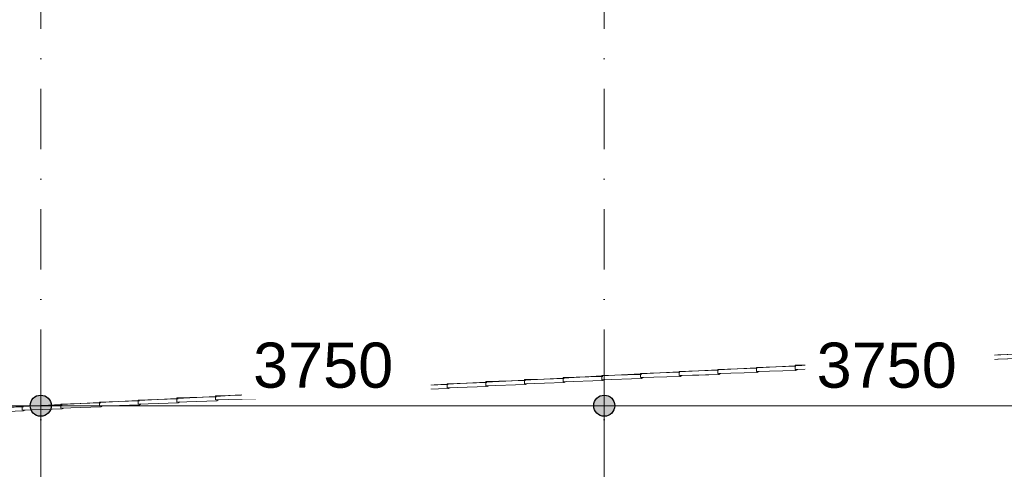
# Model space of a CAD drawing. Header units: millimetres. Extents: x -2530 to 151695, y -8763 to 71774.
# Tile 6 of 126: x 32152 to 38704, y 13838 to 16827. Entities that reach past the tile are written whole.
import ezdxf

# ---------------------------------------------------------------- set-up
doc = ezdxf.new("R2010")
doc.units = ezdxf.units.MM
doc.linetypes.add('RR_Level', pattern=[800, 400, -200, 0, -200])
for name, color, linetype, lineweight in [('A-____-____-DIMS', 211, 'Continuous', 9), ('A-____-____-DIMS-200', 211, 'Continuous', 9), ('A-FLOR-____-OTLN', 192, 'Continuous', 18), ('A-WALL-____-OTLN', 113, 'Continuous', 18), ('S-GRID-____-OTLN', 1, 'Continuous', 9)]:
    doc.layers.add(name, color=color, linetype=linetype, lineweight=lineweight)
doc.styles.add('Arial_2', font='arial.ttf', dxfattribs={"height": 300})
doc.dimstyles.new('1_5mm_interne_maten_en_details', dxfattribs={"dimscale": 304.8, "dimtxt": 1.004192, "dimasz": 1.83727, "dimexe": 0.984252, "dimexo": 0.0625, "dimgap": 0.098425, "dimtad": 1, "dimdec": 0, "dimlfac": 304.8, "dimzin": 0, "dimdsep": 46, "dimtxsty": 'Arial_2', "dimblk1": 'DOTSMALL', "dimblk2": 'DOTSMALL', "dimsah": 1, "dimcen": 0.09, "dimdle": 1.181102, "dimazin": 0, "dimtfac": 1, "dimtdec": 4, "dimtix": 1, "dimtmove": 0, "dimatfit": 3, "dimfxl": 0.003229, "dimfxlon": 1, "dimtvp": 1, "dimtfill": 1, "dimtolj": 1, "dimtzin": 0, "dimlwd": 13, "dimlwe": 13, "dimarcsym": 2})

# ---------------------------------------------------------------- blocks, each defined once
blk = doc.blocks.new('027_Gilde - ATC_FacadeModel_rvt-1-plot_V2 Copy 1')
at = {"layer": 'A-FLOR-____-OTLN', "color": 90}
for p, q in [((37442.2, 14533.5), (37825.7, 14553.7)), ((37825.7, 14553.7), (38082.9, 14567.2)), ((38082.9, 14567.2), (38213.4, 14574.1)), ((38213.4, 14574.1), (38340.1, 14580.8)), ((38340.1, 14580.8), (38597.3, 14594.4)), ((38597.3, 14594.4), (38854.5, 14607.9)), ((36414, 14479.3), (36539.7, 14485.9)), ((36539.7, 14485.9), (36796.9, 14499.4)), ((36796.9, 14499.4), (36928.1, 14506.4)), ((36928.1, 14506.4), (37054.1, 14513)), ((37054.1, 14513), (37185.1, 14519.9)), ((37185.1, 14519.9), (37311.3, 14526.6)), ((37311.3, 14526.6), (37442.2, 14533.5)), ((34996.7, 14404.5), (35253.9, 14418.1)), ((35253.9, 14418.1), (35385.8, 14425)), ((35385.8, 14425), (35511, 14431.6)), ((35511, 14431.6), (35768.2, 14445.2)), ((35768.2, 14445.2), (36025.4, 14458.8)), ((36025.4, 14458.8), (36156.9, 14465.7)), ((36156.9, 14465.7), (36282.6, 14472.3)), ((36282.6, 14472.3), (36414, 14479.3)), ((33587.4, 14330.2), (33968, 14350.3)), ((33968, 14350.3), (34100.5, 14357.3)), ((34100.5, 14357.3), (34225.2, 14363.8)), ((34225.2, 14363.8), (34482.4, 14377.4)), ((34482.4, 14377.4), (34614.6, 14384.4)), ((34614.6, 14384.4), (34739.5, 14391)), ((34739.5, 14391), (34996.7, 14404.5)), ((32682.3, 14282.5), (32939.4, 14296)), ((32939.4, 14296), (33072.3, 14303)), ((33072.3, 14303), (33196.6, 14309.6)), ((33196.6, 14309.6), (33329.3, 14316.6)), ((33329.4, 14316.6), (33453.7, 14323.2)), ((33453.7, 14323.2), (33586.3, 14330.2)), ((32044, 14248.8), (32168, 14255.4)), ((32168, 14255.4), (32301.1, 14262.4)), ((32301.1, 14262.4), (32425.1, 14268.9)), ((32425.1, 14268.9), (32558.2, 14275.9)), ((32558.2, 14275.9), (32682.3, 14282.5))]:
    blk.add_line(p, q, dxfattribs=at)
at = {"layer": 'A-WALL-____-OTLN', "color": 90}
for p, q in [((37568.4, 14543.2), (37825.8, 14550.7)), ((37825.8, 14550.7), (37568.4, 14543.2)), ((37825.6, 14556.8), (38082.9, 14564.3)), ((38082.9, 14564.3), (37825.6, 14556.8)), ((37825.6, 14556.8), (37826, 14542.8)), ((37826, 14542.8), (37825.6, 14556.8)), ((37825.8, 14550.7), (37830.2, 14550.8)), ((37830.2, 14550.8), (37825.8, 14550.7)), ((38340.1, 14577.8), (38082.8, 14570.4)), ((38340.1, 14577.8), (38082.8, 14570.4)), ((38083.5, 14542.3), (38082.8, 14570.4)), ((38083.5, 14542.3), (38082.8, 14570.4)), ((38083, 14564.3), (38087.1, 14564.4)), ((38087.1, 14564.4), (38083, 14564.3)), ((38083.5, 14542.3), (38344.7, 14549.9)), ((38083.5, 14542.3), (38344.7, 14549.9)), ((38597.3, 14591.3), (38340, 14583.9)), ((38340, 14583.9), (38470.5, 14587.7)), ((38340.7, 14555.8), (38340, 14583.9)), ((38340.7, 14555.8), (38340, 14583.9)), ((38344, 14577.9), (38340.2, 14577.8)), ((38344, 14577.9), (38340.2, 14577.8)), ((38340.7, 14555.8), (38601.6, 14563.3)), ((38340.7, 14555.8), (38471.2, 14559.6)), ((38344.7, 14549.9), (38344.6, 14555.9)), ((38344.6, 14555.9), (38344.7, 14549.9)), ((38344.7, 14549.9), (38358.8, 14556.3)), ((38358.8, 14556.3), (38344.7, 14549.9)), ((38470.5, 14587.7), (38597.3, 14591.3)), ((38471.2, 14559.6), (38601.6, 14563.3)), ((38597.2, 14597.5), (38727.5, 14601.2)), ((38725.8, 14601.2), (38597.2, 14597.5)), ((38597.2, 14597.5), (38597.5, 14583.4)), ((38597.5, 14583.4), (38597.2, 14597.5)), ((38597.4, 14591.3), (38600.9, 14591.4)), ((38600.9, 14591.4), (38597.4, 14591.3)), ((38597.9, 14569.3), (38597.5, 14583.4)), ((38597.5, 14583.4), (38597.9, 14569.3)), ((38597.9, 14569.3), (38858.6, 14576.8)), ((38597.9, 14569.3), (38728.2, 14573.1)), ((38601.6, 14563.3), (38601.5, 14569.4)), ((38601.5, 14569.4), (38601.6, 14563.3)), ((38601.6, 14563.3), (38616, 14569.8)), ((38616, 14569.8), (38601.6, 14563.3)), ((36282.5, 14475.4), (36539.8, 14483)), ((36539.8, 14483), (36282.5, 14475.4)), ((36797, 14496.5), (36539.7, 14488.9)), ((36539.7, 14488.9), (36671.1, 14492.8)), ((36540.4, 14461.3), (36539.7, 14488.9)), ((36540.4, 14461.3), (36539.7, 14488.9)), ((36539.8, 14483), (36545.5, 14483.1)), ((36545.5, 14483.1), (36539.8, 14483)), ((36671.1, 14492.8), (36797, 14496.5)), ((36796.9, 14502.5), (37054.2, 14510.1)), ((37054.2, 14510.1), (36796.9, 14502.5)), ((36797.6, 14474.8), (36796.9, 14502.5)), ((36797.6, 14474.8), (36796.9, 14502.5)), ((36797, 14496.5), (36802.5, 14496.7)), ((36802.5, 14496.7), (36797, 14496.5)), ((36797.6, 14474.8), (37060.1, 14482.5)), ((37060.1, 14482.5), (36797.6, 14474.8)), ((37311.4, 14523.6), (37054, 14516.1)), ((37311.4, 14523.6), (37054, 14516.1)), ((37054.7, 14488.3), (37054, 14516.1)), ((37054.7, 14488.3), (37054, 14516.1)), ((37054.2, 14510.1), (37059.4, 14510.2)), ((37059.4, 14510.2), (37054.2, 14510.1)), ((37054.7, 14488.3), (37317, 14496)), ((37317, 14496), (37054.7, 14488.3)), ((37060.1, 14482.5), (37059.9, 14488.4)), ((37059.9, 14488.4), (37060.1, 14482.5)), ((37060.1, 14482.5), (37073.1, 14488.8)), ((37060.1, 14482.5), (37073.1, 14488.8)), ((37442.2, 14533.5), (37311.2, 14529.6)), ((37442.2, 14533.5), (37311.2, 14529.6)), ((37311.9, 14501.8), (37311.2, 14529.6)), ((37311.9, 14501.8), (37311.2, 14529.6)), ((37316.3, 14523.8), (37311.4, 14523.6)), ((37316.3, 14523.8), (37311.4, 14523.6)), ((37311.9, 14501.8), (37442.9, 14505.6)), ((37311.9, 14501.8), (37442.9, 14505.6)), ((37316.9, 14501.9), (37317, 14496)), ((37316.9, 14501.9), (37317, 14496)), ((37330.2, 14502.3), (37317, 14496)), ((37317, 14496), (37330.2, 14502.3)), ((37442.2, 14533.5), (37568.6, 14537.2)), ((37568.6, 14537.2), (37442.2, 14533.5)), ((37574, 14509.4), (37442.9, 14505.6)), ((37442.9, 14505.6), (37574, 14509.4)), ((37568.4, 14543.2), (37568.8, 14529.2)), ((37568.8, 14529.2), (37568.4, 14543.2)), ((37568.6, 14537.2), (37573.2, 14537.3)), ((37573.2, 14537.3), (37568.6, 14537.2)), ((37569.1, 14515.3), (37568.8, 14529.2)), ((37568.8, 14529.2), (37569.1, 14515.3)), ((37569.1, 14515.3), (37830.9, 14522.9)), ((37830.9, 14522.9), (37569.1, 14515.3)), ((37573.8, 14515.4), (37574, 14509.4)), ((37573.8, 14515.4), (37574, 14509.4)), ((37587.4, 14515.8), (37574, 14509.4)), ((37587.4, 14515.8), (37574, 14509.4)), ((37826.3, 14528.8), (37826, 14542.8)), ((37826, 14542.8), (37826.3, 14528.8)), ((37826.3, 14528.8), (38087.8, 14536.4)), ((38087.8, 14536.4), (37826.3, 14528.8)), ((37830.9, 14522.9), (37830.7, 14528.9)), ((37830.7, 14528.9), (37830.9, 14522.9)), ((37830.9, 14522.9), (37844.5, 14529.3)), ((37830.9, 14522.9), (37844.5, 14529.3)), ((38087.6, 14542.4), (38087.8, 14536.4)), ((38087.6, 14542.4), (38087.8, 14536.4)), ((38087.8, 14536.4), (38101.7, 14542.8)), ((38087.8, 14536.4), (38101.7, 14542.8)), ((35128.7, 14411.5), (35253.9, 14415.2)), ((35253.9, 14415.2), (35128.7, 14411.5)), ((35253.8, 14421.1), (35511.1, 14428.8)), ((35511.1, 14428.8), (35253.8, 14421.1)), ((35254.5, 14393.7), (35253.8, 14421.1)), ((35254.5, 14393.7), (35253.8, 14421.1)), ((35254, 14415.2), (35260.8, 14415.5)), ((35260.8, 14415.5), (35254, 14415.2)), ((35642.8, 14438.6), (35511, 14434.7)), ((35642.8, 14438.6), (35511, 14434.7)), ((35511, 14434.7), (35511.3, 14420.9)), ((35511.3, 14420.9), (35511, 14434.7)), ((35511.1, 14428.8), (35517.8, 14429)), ((35517.8, 14429), (35511.1, 14428.8)), ((35511.7, 14407.2), (35511.3, 14420.9)), ((35511.3, 14420.9), (35511.7, 14407.2)), ((35642.8, 14438.6), (35768.3, 14442.3)), ((35768.3, 14442.3), (35642.8, 14438.6)), ((35775.4, 14415.1), (35643.5, 14411.2)), ((35643.5, 14411.2), (35775.4, 14415.1)), ((36025.5, 14455.9), (35768.1, 14448.2)), ((36025.5, 14455.9), (35768.1, 14448.2)), ((35768.1, 14448.2), (35768.5, 14434.5)), ((35768.5, 14434.5), (35768.1, 14448.2)), ((35768.3, 14442.3), (35774.7, 14442.5)), ((35774.7, 14442.5), (35768.3, 14442.3)), ((35768.8, 14420.7), (35768.5, 14434.5)), ((35768.5, 14434.5), (35768.8, 14420.7)), ((35768.8, 14420.7), (36032.4, 14428.6)), ((36032.4, 14428.6), (35768.8, 14420.7)), ((35775.3, 14420.9), (35775.4, 14415.1)), ((35775.3, 14420.9), (35775.4, 14415.1)), ((35787.5, 14421.3), (35775.4, 14415.1)), ((35787.5, 14421.3), (35775.4, 14415.1)), ((36025.3, 14461.8), (36282.6, 14469.4)), ((36282.6, 14469.4), (36025.3, 14461.8)), ((36026, 14434.2), (36025.3, 14461.8)), ((36026, 14434.2), (36025.3, 14461.8)), ((36031.7, 14456.1), (36025.5, 14455.9)), ((36031.7, 14456.1), (36025.5, 14455.9)), ((36026, 14434.2), (36289.3, 14442.1)), ((36026, 14434.2), (36289.3, 14442.1)), ((36032.2, 14434.4), (36032.4, 14428.6)), ((36032.2, 14434.4), (36032.4, 14428.6)), ((36044.6, 14434.8), (36032.4, 14428.6)), ((36032.4, 14428.6), (36044.6, 14434.8)), ((36282.5, 14475.4), (36282.8, 14461.6)), ((36282.8, 14461.6), (36282.5, 14475.4)), ((36282.7, 14469.4), (36288.6, 14469.6)), ((36288.6, 14469.6), (36282.7, 14469.4)), ((36283.2, 14447.7), (36282.8, 14461.6)), ((36282.8, 14461.6), (36283.2, 14447.7)), ((36283.2, 14447.7), (36546.2, 14455.5)), ((36546.2, 14455.5), (36283.2, 14447.7)), ((36289.3, 14442.1), (36289.1, 14447.9)), ((36289.1, 14447.9), (36289.3, 14442.1)), ((36289.3, 14442.1), (36301.7, 14448.3)), ((36301.7, 14448.3), (36289.3, 14442.1)), ((36540.4, 14461.3), (36803.2, 14469)), ((36671.8, 14465.1), (36540.4, 14461.3)), ((36546.1, 14461.4), (36546.2, 14455.5)), ((36546.1, 14461.4), (36546.2, 14455.5)), ((36546.2, 14455.5), (36558.8, 14461.8)), ((36546.2, 14455.5), (36558.8, 14461.8)), ((36671.8, 14465.1), (36803.2, 14469)), ((36803.2, 14469), (36803, 14474.9)), ((36803, 14474.9), (36803.2, 14469)), ((36803.2, 14469), (36816, 14475.3)), ((36803.2, 14469), (36816, 14475.3)), ((33968, 14353.2), (34225.3, 14361.1)), ((34225.3, 14361.1), (33968, 14353.2)), ((33968.6, 14326.2), (33968, 14353.2)), ((33968.6, 14326.2), (33968, 14353.2)), ((34482.4, 14374.6), (34225.1, 14366.8)), ((34357.6, 14370.8), (34225.1, 14366.8)), ((34225.1, 14366.8), (34225.5, 14353.3)), ((34225.5, 14353.3), (34225.1, 14366.8)), ((34225.3, 14361.1), (34233, 14361.3)), ((34233, 14361.3), (34225.3, 14361.1)), ((34225.8, 14339.7), (34225.5, 14353.3)), ((34225.5, 14353.3), (34225.8, 14339.7)), ((34357.6, 14370.8), (34482.4, 14374.6)), ((34482.3, 14380.4), (34739.6, 14388.2)), ((34739.6, 14388.2), (34482.3, 14380.4)), ((34482.3, 14380.4), (34482.6, 14366.8)), ((34482.6, 14366.8), (34482.3, 14380.4)), ((34482.4, 14374.6), (34490, 14374.8)), ((34490, 14374.8), (34482.4, 14374.6)), ((34483, 14353.2), (34482.6, 14366.8)), ((34482.6, 14366.8), (34483, 14353.2)), ((34483, 14353.2), (34747.6, 14361.2)), ((34747.6, 14361.2), (34483, 14353.2)), ((34490, 14373.4), (34490, 14374.8)), ((34490, 14374.8), (34490, 14373.4)), ((34490.5, 14353.4), (34490.7, 14347.8)), ((34490.5, 14353.4), (34490.7, 14347.8)), ((34490.7, 14347.8), (34501.9, 14353.8)), ((34501.9, 14353.8), (34490.7, 14347.8)), ((34871.7, 14397.9), (34739.5, 14393.9)), ((34871.7, 14397.9), (34739.5, 14393.9)), ((34739.5, 14393.9), (34739.8, 14380.3)), ((34740.1, 14366.7), (34739.5, 14393.9)), ((34739.6, 14388.2), (34746.9, 14388.4)), ((34746.9, 14388.4), (34739.6, 14388.2)), ((34740.1, 14366.7), (34739.8, 14380.3)), ((34740.1, 14366.7), (34872.4, 14370.7)), ((34872.4, 14370.7), (34740.1, 14366.7)), ((34747.5, 14366.9), (34747.6, 14361.2)), ((34747.5, 14366.9), (34747.6, 14361.2)), ((34747.6, 14361.2), (34759, 14367.3)), ((34747.6, 14361.2), (34759, 14367.3)), ((34871.7, 14397.9), (34996.8, 14401.7)), ((34996.8, 14401.7), (34871.7, 14397.9)), ((35004.6, 14374.7), (34872.4, 14370.7)), ((34872.4, 14370.7), (35004.6, 14374.7)), ((34996.6, 14407.5), (35128.7, 14411.5)), ((35128.7, 14411.5), (34996.6, 14407.5)), ((34996.6, 14407.5), (34997, 14393.9)), ((34997, 14393.9), (34996.6, 14407.5)), ((34996.8, 14401.7), (35003.9, 14401.9)), ((35003.9, 14401.9), (34996.8, 14401.7)), ((34997.3, 14380.2), (34997, 14393.9)), ((34997, 14393.9), (34997.3, 14380.2)), ((34997.3, 14380.2), (35129.4, 14384.2)), ((35129.4, 14384.2), (34997.3, 14380.2)), ((35004.6, 14374.7), (35004.4, 14380.4)), ((35004.4, 14380.4), (35004.6, 14374.7)), ((35004.6, 14374.7), (35016.1, 14380.8)), ((35004.6, 14374.7), (35016.1, 14380.8)), ((35261.5, 14388.2), (35129.4, 14384.2)), ((35129.4, 14384.2), (35261.5, 14388.2)), ((35254.5, 14393.7), (35518.5, 14401.6)), ((35518.5, 14401.6), (35254.5, 14393.7)), ((35261.4, 14393.9), (35261.5, 14388.2)), ((35261.4, 14393.9), (35261.5, 14388.2)), ((35261.5, 14388.2), (35273.2, 14394.3)), ((35261.5, 14388.2), (35273.2, 14394.3)), ((35511.7, 14407.2), (35643.5, 14411.2)), ((35511.7, 14407.2), (35643.5, 14411.2)), ((35518.5, 14401.6), (35518.3, 14407.4)), ((35518.3, 14407.4), (35518.5, 14401.6)), ((35518.5, 14401.6), (35530.3, 14407.8)), ((35518.5, 14401.6), (35530.3, 14407.8)), ((32682.2, 14285.4), (32939.5, 14293.3)), ((32939.5, 14293.3), (32682.2, 14285.4)), ((32682.2, 14285.4), (32682.5, 14272)), ((32682.5, 14272), (32682.2, 14285.4)), ((33196.6, 14306.9), (32939.3, 14298.9)), ((33196.6, 14306.9), (32939.3, 14298.9)), ((32940, 14272.2), (32939.3, 14298.9)), ((32940, 14272.2), (32939.3, 14298.9)), ((32939.5, 14293.3), (32948.3, 14293.6)), ((32948.3, 14293.6), (32939.5, 14293.3)), ((33196.5, 14312.5), (33453.8, 14320.4)), ((33453.8, 14320.4), (33196.5, 14312.5)), ((33197.2, 14285.7), (33196.5, 14312.5)), ((33197.2, 14285.7), (33196.5, 14312.5)), ((33205.2, 14307.2), (33196.6, 14306.9)), ((33205.2, 14307.2), (33196.6, 14306.9)), ((33197.2, 14285.7), (33462.9, 14293.9)), ((33197.2, 14285.7), (33462.9, 14293.9)), ((33205.8, 14286), (33205.9, 14280.4)), ((33205.8, 14286), (33205.9, 14280.4)), ((33216.4, 14286.3), (33205.9, 14280.4)), ((33205.9, 14280.4), (33216.4, 14286.3)), ((33710.9, 14334), (33453.6, 14326.1)), ((33710.9, 14334), (33453.6, 14326.1)), ((33453.6, 14326.1), (33454, 14312.6)), ((33454, 14312.6), (33453.6, 14326.1)), ((33453.8, 14320.4), (33462.2, 14320.7)), ((33462.2, 14320.7), (33453.8, 14320.4)), ((33454.3, 14299.2), (33454, 14312.6)), ((33454, 14312.6), (33454.3, 14299.2)), ((33454.3, 14299.2), (33719.8, 14307.4)), ((33719.8, 14307.4), (33454.3, 14299.2)), ((33462.7, 14299.5), (33462.9, 14293.9)), ((33462.7, 14299.5), (33462.9, 14293.9)), ((33473.5, 14299.8), (33462.9, 14293.9)), ((33473.5, 14299.8), (33462.9, 14293.9)), ((33968.1, 14347.5), (33710.8, 14339.7)), ((33843.5, 14343.7), (33710.8, 14339.7)), ((33710.9, 14336.7), (33710.8, 14339.7)), ((33710.9, 14336.7), (33710.8, 14339.7)), ((33711.5, 14312.7), (33710.9, 14336.7)), ((33711.5, 14312.7), (33710.9, 14336.7)), ((33719.1, 14334.2), (33711, 14334)), ((33719.1, 14334.2), (33711, 14334)), ((33711.5, 14312.7), (33976.8, 14320.8)), ((33844.1, 14316.8), (33711.5, 14312.7)), ((33719.7, 14313), (33719.8, 14307.4)), ((33719.7, 14313), (33719.8, 14307.4)), ((33719.8, 14307.4), (33730.6, 14313.3)), ((33719.8, 14307.4), (33730.6, 14313.3)), ((33843.5, 14343.7), (33968.1, 14347.5)), ((33844.1, 14316.8), (33976.8, 14320.8)), ((33968.1, 14347.5), (33976.1, 14347.8)), ((33976.1, 14347.8), (33968.1, 14347.5)), ((33968.6, 14326.2), (34233.7, 14334.3)), ((33968.6, 14326.2), (34233.7, 14334.3)), ((33976.6, 14326.5), (33976.8, 14320.8)), ((33976.6, 14326.5), (33976.8, 14320.8)), ((33976.8, 14320.8), (33987.7, 14326.8)), ((33976.8, 14320.8), (33987.7, 14326.8)), ((34225.8, 14339.7), (34490.7, 14347.8)), ((34225.8, 14339.7), (34358.2, 14343.7)), ((34233.6, 14340), (34233.7, 14334.3)), ((34233.6, 14340), (34233.7, 14334.3)), ((34244.8, 14340.3), (34233.7, 14334.3)), ((34244.8, 14340.3), (34233.7, 14334.3)), ((34358.2, 14343.7), (34490.7, 14347.8)), ((32168, 14252.7), (31910.7, 14244.7)), ((32168, 14252.7), (31910.7, 14244.7)), ((31911.4, 14218.2), (32178.1, 14226.6)), ((31911.4, 14218.2), (32178.1, 14226.6)), ((32425.2, 14266.3), (32167.9, 14258.2)), ((32425.2, 14266.3), (32167.9, 14258.2)), ((32168.5, 14231.7), (32167.9, 14258.2)), ((32168.2, 14245), (32167.9, 14258.2)), ((32177.4, 14253), (32168, 14252.7)), ((32177.4, 14253), (32168, 14252.7)), ((32168.2, 14245), (32168.5, 14231.7)), ((32168.5, 14231.7), (32435, 14240)), ((32301.8, 14235.9), (32168.5, 14231.7)), ((32177.9, 14232), (32178.1, 14226.6)), ((32177.9, 14232), (32178.1, 14226.6)), ((32178.1, 14226.6), (32188, 14232.3)), ((32188, 14232.3), (32178.1, 14226.6)), ((32301.8, 14235.9), (32435, 14240)), ((32425, 14271.8), (32682.3, 14279.8)), ((32682.3, 14279.8), (32425, 14271.8)), ((32425.7, 14245.2), (32425, 14271.8)), ((32425.7, 14245.2), (32425, 14271.8)), ((32434.4, 14266.5), (32425.2, 14266.3)), ((32434.4, 14266.5), (32425.2, 14266.3)), ((32425.7, 14245.2), (32692, 14253.5)), ((32425.7, 14245.2), (32692, 14253.5)), ((32435, 14240), (32434.9, 14245.5)), ((32434.9, 14245.5), (32435, 14240)), ((32435, 14240), (32445.1, 14245.8)), ((32435, 14240), (32445.1, 14245.8)), ((32682.3, 14279.8), (32691.3, 14280.1)), ((32691.3, 14280.1), (32682.3, 14279.8)), ((32682.9, 14258.7), (32682.5, 14272)), ((32682.5, 14272), (32682.9, 14258.7)), ((32682.9, 14258.7), (32949, 14267)), ((32682.9, 14258.7), (32949, 14267)), ((32691.8, 14259), (32692, 14253.5)), ((32691.8, 14259), (32692, 14253.5)), ((32702.2, 14259.3), (32692, 14253.5)), ((32702.2, 14259.3), (32692, 14253.5)), ((32940, 14272.2), (33205.9, 14280.4)), ((33205.9, 14280.4), (32940, 14272.2)), ((32948.8, 14272.5), (32949, 14267)), ((32948.8, 14272.5), (32949, 14267)), ((32949, 14267), (32959.3, 14272.8)), ((32959.3, 14272.8), (32949, 14267))]:
    blk.add_line(p, q, dxfattribs=at)
blk = doc.blocks.new('DIMBLOCK18-plot_V2 Copy 1')
at = {"layer": 'A-____-____-DIMS-200', "lineweight": 25}
h = blk.add_hatch(color=256, dxfattribs=at)
edge = h.paths.add_edge_path()
edge.add_arc((32291.5, 14261.2), 70, 0, 360)
h = blk.add_hatch(color=256, dxfattribs=at)
edge = h.paths.add_edge_path()
edge.add_arc((36041.5, 14261.2), 70, 0, 360)
at = {"layer": 'A-____-____-DIMS-200', "lineweight": 13}
for p, q in [((32291.5, 14561.2), (32291.5, 13961.2)), ((32291.5, 14261.2), (32291.5, 14561.2)), ((36041.5, 14561.2), (36041.5, 13961.2)), ((36041.5, 14261.2), (36041.5, 14561.2)), ((31931.5, 14261.2), (36041.5, 14261.2))]:
    blk.add_line(p, q, dxfattribs=at)
at = {"layer": 'A-____-____-DIMS-200', "lineweight": 25}
for centre in [(32291.5, 14261.2), (36041.5, 14261.2)]:
    blk.add_circle(centre, 70, dxfattribs=at)
at = {"layer": 'A-____-____-DIMS-200', "color": 0, "lineweight": 13, "insert": (33705, 14680.7), "char_height": 300, "width": 1107.531, "attachment_point": 1, "line_spacing_factor": 0.941778, "style": 'Arial_2', "bg_fill": 3, "box_fill_scale": 1.25, "bg_fill_color": 256, "bg_fill_true_color": 13158600, "bg_fill_transparency": 0}
blk.add_mtext('3750', dxfattribs=at)
blk = doc.blocks.new('_DotSmall')
at = {"color": 0, "linetype": 'ByBlock', "const_width": 0.5}
blk.add_lwpolyline([(-0.0625, 0, 1), (0.0625, 0, 1)], format="xyb", close=True, dxfattribs=at)
blk = doc.blocks.new('DIMBLOCK19-plot_V2 Copy 1')
at = {"layer": 'A-____-____-DIMS-200', "lineweight": 25}
h = blk.add_hatch(color=256, dxfattribs=at)
edge = h.paths.add_edge_path()
edge.add_arc((36041.5, 14261.2), 70, 0, 360)
h = blk.add_hatch(color=256, dxfattribs=at)
edge = h.paths.add_edge_path()
edge.add_arc((39791.5, 14261.2), 70, 0, 360)
at = {"layer": 'A-____-____-DIMS-200', "lineweight": 13}
for p, q in [((36041.5, 14561.2), (36041.5, 13961.2)), ((36041.5, 14261.2), (36041.5, 14561.2)), ((39791.5, 14561.2), (39791.5, 13961.2)), ((39791.5, 14261.2), (39791.5, 14561.2)), ((36041.5, 14261.2), (39791.5, 14261.2))]:
    blk.add_line(p, q, dxfattribs=at)
at = {"layer": 'A-____-____-DIMS-200', "lineweight": 25}
for centre in [(36041.5, 14261.2), (39791.5, 14261.2)]:
    blk.add_circle(centre, 70, dxfattribs=at)
at = {"layer": 'A-____-____-DIMS-200', "color": 0, "lineweight": 13, "insert": (37455, 14680.7), "char_height": 300, "width": 1107.531, "attachment_point": 1, "line_spacing_factor": 0.941778, "style": 'Arial_2', "bg_fill": 3, "box_fill_scale": 1.25, "bg_fill_color": 256, "bg_fill_true_color": 13158600, "bg_fill_transparency": 0}
blk.add_mtext('3750', dxfattribs=at)

msp = doc.modelspace()

# ---------------------------------------------------------------- linework, layer by layer
at = {"layer": 'S-GRID-____-OTLN', "linetype": 'RR_Level'}
for p, q in [((32291.4834, 70774.2271), (32291.4834, -6763.3674)), ((36041.4834, 70774.2271), (36041.4834, -6763.3674))]:
    msp.add_line(p, q, dxfattribs=at)

# ---------------------------------------------------------------- block references
at = {"lineweight": 5}
msp.add_blockref('027_Gilde - ATC_FacadeModel_rvt-1-plot_V2 Copy 1', (0, 0), dxfattribs=at)

# ---------------------------------------------------------------- next in the draw order: dimensions: what is measured, and where the dimension line sits
at = {"layer": 'A-____-____-DIMS', "lineweight": 13}
dim = msp.add_linear_dim(base=(36041.4834, 14261.2236), p1=(32291.4834, 14561.2236), p2=(36041.4834, 14561.2236), dimstyle='1_5mm_interne_maten_en_details', override={"dimpost": '<>', "dimfxl": 3750}, dxfattribs=at)
dim.commit()
dim.dimension.update_dxf_attribs({"geometry": 'DIMBLOCK18-plot_V2 Copy 1', "text_midpoint": (34166.4834, 14444.4978)})

# ---------------------------------------------------------------- next in the draw order: dimensions: what is measured, and where the dimension line sits
dim = msp.add_linear_dim(base=(39791.4834, 14261.2236), p1=(36041.4834, 14561.2236), p2=(39791.4834, 14561.2236), dimstyle='1_5mm_interne_maten_en_details', override={"dimpost": '<>', "dimfxl": 3750}, dxfattribs=at)
dim.commit()
dim.dimension.update_dxf_attribs({"geometry": 'DIMBLOCK19-plot_V2 Copy 1', "text_midpoint": (37916.4834, 14444.4978)})

doc.saveas('drawing.dxf')
